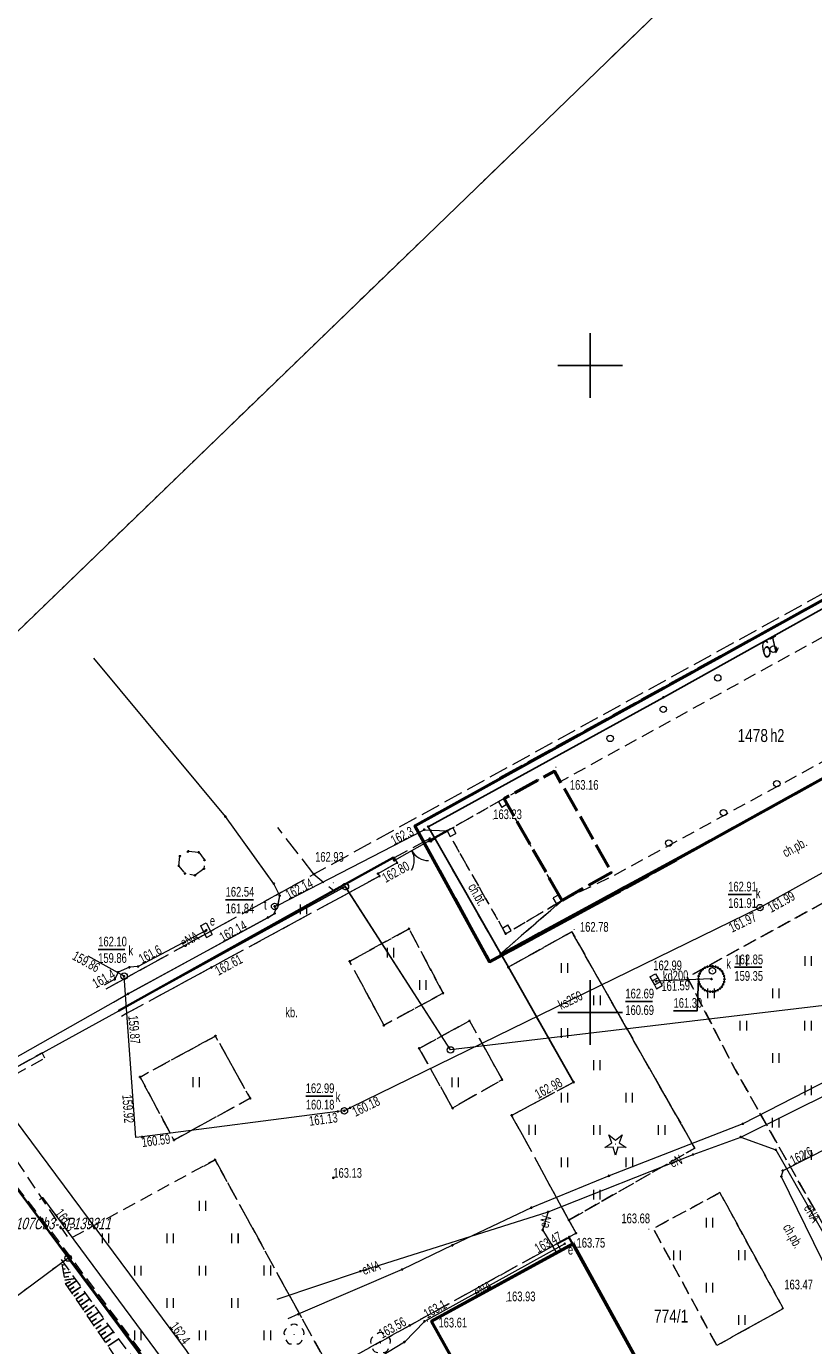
# Model space of a CAD drawing. Header units: metres. Extents: x 0 to 8443948, y 0 to 5887002.
# Tile 185 of 256: x 8442456 to 8442517, y 5886074 to 5886176. Entities that reach past the tile are written whole.
import ezdxf
from ezdxf.enums import TextEntityAlignment as Align

# ---------------------------------------------------------------- set-up
doc = ezdxf.new("R2010")
doc.units = ezdxf.units.M
doc.header["$MEASUREMENT"] = 0
for name, pattern in [('0.5_0.5', [1, 0.5, -0.5]), ('1.0_0.5', [1.5, 1, -0.5]), ('1.5_0.5', [2, 1.5, -0.5]), ('2.0_0.5', [2.5, 2, -0.5]), ('219-500', [0]), ('otda_500', [1, 0.5, -0.5]), ('otob_500', [0])]:
    doc.linetypes.add(name, pattern=pattern)
doc.layers.get('0').update_dxf_attribs({"color": 250, "linetype": 'CONTINUOUS', "lineweight": 5})
doc.layers.add('- ABM', color=200, linetype='CONTINUOUS', lineweight=30)
for name, color, linetype in [('000 Inne (niezydentyfikowane)', 253, 'CONTINUOUS'), ('202-punkt graniczny', 253, 'CONTINUOUS'), ('211-numer działki ewidencyjnej', 253, 'CONTINUOUS'), ('218-kontur użytku gruntowego', 253, 'CONTINUOUS'), ('219-działka ewidencyjna', 253, 'CONTINUOUS'), ('238-Punkt adresowy budynku', 7, 'CONTINUOUS'), ('311-podpora', 7, 'CONTINUOUS'), ('312-budynek ewidencyjny', 253, 'CONTINUOUS'), ('312-oznaczenie budynku ewidencyjnego', 7, 'CONTINUOUS'), ('312-oznaczenie budynku ewidencyjnego-Atr117', 253, 'CONTINUOUS'), ('blok - nawis', 7, 'CONTINUOUS'), ('brama', 253, 'CONTINUOUS'), ('chodnik', 253, 'CONTINUOUS'), ('chodnik-Atr17', 253, 'CONTINUOUS'), ('drzewo iglaste', 253, 'CONTINUOUS'), ('drzewo liściaste', 253, 'CONTINUOUS'), ('komora podziemna', 253, 'CONTINUOUS'), ('kratka ściekowa', 253, 'CONTINUOUS'), ('krawężnik', 253, 'CONTINUOUS'), ('obszar utwardzony', 253, 'CONTINUOUS'), ('obszar utwardzony-Atr17', 253, 'CONTINUOUS'), ('ogrodzenie trwałe', 253, 'CONTINUOUS'), ('pikieta sztuczna', 253, 'CONTINUOUS'), ('pikieta sztuczna-Atr2', 253, 'CONTINUOUS'), ('przewód elektroenergetyczny podziemny', 253, 'CONTINUOUS'), ('przewód elektroenergetyczny podziemny-Atr1', 253, 'CONTINUOUS'), ('przewód kanalizacyjny', 253, 'CONTINUOUS'), ('przewód kanalizacyjny-Atr1', 253, 'CONTINUOUS'), ('przewód telekomunikacyjny podziemny', 253, 'CONTINUOUS'), ('Punkt budynku', 253, 'CONTINUOUS'), ('Punkt roboczy BDOT GESUT K1', 7, 'CONTINUOUS'), ('rzędna', 253, 'CONTINUOUS'), ('rzędna-Atr2', 253, 'CONTINUOUS'), ('rzędna-Atr3', 253, 'CONTINUOUS'), ('skarpa nieumocniona', 253, 'CONTINUOUS'), ('szafa elektroenergetyczna lub kontener', 253, 'CONTINUOUS'), ('szafa elektroenergetyczna lub kontener-Atr17', 253, 'CONTINUOUS'), ('Szczegółowa osnowa geodezyjna pozioma-Atr103', 253, 'CONTINUOUS'), ('trawnik', 253, 'CONTINUOUS'), ('wiata', 253, 'CONTINUOUS'), ('Wstawianie ramki sekcyjnej z opisem', 253, 'CONTINUOUS'), ('właz do komory lub kanału - okrągły', 253, 'CONTINUOUS'), ('właz do komory lub kanału - okrągły-Atr17', 253, 'CONTINUOUS')]:
    doc.layers.add(name, color=color, linetype=linetype)
doc.styles.get("Standard").update_dxf_attribs({"font": 'Working1250', "width": 0.75})
doc.linetypes.add('902-500', pattern='A,3.75,0,[1,ksztalty.shx,S=0.5,R=0,X=0,Y=0],3.75', length=7.5)

# ---------------------------------------------------------------- blocks, each defined once
blk = doc.blocks.new('PUNKTBUD')
at = {"color": 0}
blk.add_circle((0, 0), 0.045, dxfattribs=at)
blk = doc.blocks.new('202')
at = {"color": 0, "linetype": 'Continuous', "lineweight": 0}
blk.add_circle((0, 0), 0.25, dxfattribs=at)
blk = doc.blocks.new('TU04')
at = {"color": 0, "linetype": 'Continuous', "lineweight": 13}
for p, q in [((0, 0), (0, 0.75)), ((0.5, 0), (0.5, 0.75))]:
    blk.add_line(p, q, dxfattribs=at)
blk = doc.blocks.new('PW01')
at = {"linetype": 'Continuous', "lineweight": 13}
h = blk.add_hatch(color=0, dxfattribs=at)
edge = h.paths.add_edge_path()
edge.add_arc((0, 0), 0.045, 0, 360)
blk = doc.blocks.new('RAMKA500K')
at = {"color": 0}
for p, q in [((100, 147.5), (100, 152.5)), ((97.5, 150), (102.5, 150)), ((100, 97.5), (100, 102.5)), ((97.5, 100), (102.5, 100))]:
    blk.add_line(p, q, dxfattribs=at)
blk = doc.blocks.new('311')
at = {"color": 0, "linetype": 'Continuous', "lineweight": 0}
blk.add_circle((0, 0), 0.25, dxfattribs=at)
blk = doc.blocks.new('OP011')
at = {"linetype": 'Continuous', "lineweight": 13}
h = blk.add_hatch(color=0, dxfattribs=at)
edge = h.paths.add_edge_path()
edge.add_arc((0, 0), 0.05, 0, 360)
at = {"color": 0, "linetype": 'Continuous', "lineweight": 13}
for p, q in [((-0.828, -0.268), (-0.283, 0.093)), ((-0.283, 0.093), (-0.512, 0.706)), ((-0.512, 0.706), (0, 0.299)), ((0, 0.299), (0.512, 0.706)), ((0.512, 0.706), (0.283, 0.093)), ((0.283, 0.093), (0.828, -0.268)), ((-0.175, -0.24), (-0.828, -0.268)), ((0, -0.87), (-0.175, -0.24)), ((0.175, -0.24), (0, -0.87)), ((0.828, -0.268), (0.175, -0.24))]:
    blk.add_line(p, q, dxfattribs=at)
blk = doc.blocks.new('OP021')
at = {"linetype": 'Continuous', "lineweight": 13}
h = blk.add_hatch(color=0, dxfattribs=at)
edge = h.paths.add_edge_path()
edge.add_arc((0, 0), 0.05, 0, 360)
at = {"color": 0, "linetype": 'Continuous', "lineweight": 13}
for centre, start, end in [((-0.38, 0.124), 121.308, 202.548), ((0, 0.4), 49.272, 130.728), ((0.38, 0.124), 337.452, 58.692), ((-0.235, -0.324), 193.221, 274.871), ((0.235, -0.324), 265.129, 346.779)]:
    blk.add_arc(centre, 0.4, start, end, dxfattribs=at)
blk = doc.blocks.new('US05')
at = {"color": 0, "linetype": 'Continuous', "lineweight": 13}
for p, q in [((-0.525, -0.25), (-0.525, 0.25)), ((-0.525, 0.25), (-0.175, 0.25)), ((-0.175, -0.25), (-0.175, 0.25)), ((-0.175, 0.25), (0.175, 0.25)), ((0.175, -0.25), (0.175, 0.25)), ((0.175, 0.25), (0.525, 0.25)), ((0.525, -0.25), (0.525, 0.25)), ((-0.525, -0.25), (-0.175, -0.25)), ((-0.175, -0.25), (0.175, -0.25)), ((0.175, -0.25), (0.525, -0.25))]:
    blk.add_line(p, q, dxfattribs=at)
blk = doc.blocks.new('US22')
at = {"color": 0, "linetype": 'Continuous', "lineweight": 13}
blk.add_circle((0, 0), 0.25, dxfattribs=at)
blk = doc.blocks.new('US18')
at = {"color": 0, "linetype": 'Continuous', "lineweight": 13}
for p, q in [((-0.5, -0.25), (-0.5, 0.25)), ((-0.5, 0.25), (0.5, 0.25)), ((0.5, -0.25), (0.5, 0.25)), ((-0.5, -0.25), (0.5, -0.25))]:
    blk.add_line(p, q, dxfattribs=at)
blk = doc.blocks.new('IB10')
at = {"color": 0, "linetype": 'Continuous', "lineweight": 13}
for p, q in [((0, 0), (0, 0.5)), ((0, 0.5), (0.5, 0.5)), ((0, 0), (0.5, 0)), ((0.5, 0), (0.5, 0.5))]:
    blk.add_line(p, q, dxfattribs=at)
blk = doc.blocks.new('OK02')
at = {"color": 0, "linetype": 'Continuous', "lineweight": 0}
for centre, start, end in [((-1.5, 0), 0, 60), ((1.5, 0), 120, 180)]:
    blk.add_arc(centre, 1.5, start, end, dxfattribs=at)
blk = doc.blocks.new('PIKIETAW1891')
at = {"color": 0}
blk.add_circle((0, 0), 0.045, dxfattribs=at)
blk = doc.blocks.new('GBNMKOIU')
at = {"layer": '219-działka ewidencyjna', "color": 7, "linetype": '219-500', "lineweight": 18, "flags": 128}
for points in [[(-37.81, -436.18), (-51.86, -466.05)], [(-51.86, -466.05), (-66.86, -466.25)]]:
    blk.add_lwpolyline(points, dxfattribs=at)
at = {"layer": '219-działka ewidencyjna', "color": 7, "linetype": '219-500', "lineweight": 18}
blk.add_lwpolyline([(-66.86, -466.25), (-67.98, -486.2)], dxfattribs=at)
at = {"layer": '312-budynek ewidencyjny', "color": 7, "linetype": 'Continuous', "lineweight": 50, "flags": 128}
for points in [[(-68.01, -459.2), (-65.04, -402.23)], [(-53.99, -422.33), (-55.36, -448.85)], [(-55.36, -448.85), (-56.04, -459.88)], [(-56.04, -459.88), (-68.01, -459.2)], [(-34.86, -478.38), (-34.13, -465.96)], [(-34.13, -465.96), (-16.21, -466.94)], [(-16.77, -479.28), (-34.86, -478.38)]]:
    blk.add_lwpolyline(points, dxfattribs=at)
at = {"layer": 'blok - nawis', "color": 7, "linetype": '2.0_0.5', "lineweight": 50, "flags": 128}
for points in [[(-68.01, -459.2), (-65.04, -402.23), (-52.84, -402.86), (-53.03, -407.65), (-54.47, -407.57), (-54.39, -404.73), (-54.79, -404.72), (-63.3, -404.18), (-63.7, -404.16), (-64.25, -414.08), (-58.49, -414.33), (-58.54, -415.48), (-56.74, -415.5), (-56.7, -414.4), (-55.4, -414.45), (-55, -414.48), (-54.99, -414.18), (-53.64, -414.26), (-53.99, -422.33), (-55.36, -448.85), (-56.04, -459.88)], [(-57.1, -452.62), (-66.14, -452.25), (-65.88, -447.83), (-56.9, -448.24)]]:
    blk.add_lwpolyline(points, close=True, dxfattribs=at)
at = {"layer": 'brama', "color": 7, "linetype": 'otob_500', "lineweight": 18, "flags": 128}
blk.add_lwpolyline([(-66.43, -458.9), (-66.57, -461.96)], dxfattribs=at)
at = {"layer": 'chodnik', "color": 7, "linetype": '1.0_0.5', "lineweight": 18, "flags": 128}
for points in [[(-67.4, -458.37), (-66.26, -437.67), (-65.09, -414.04), (-64.25, -414.08), (-63.1, -414.12), (-63.14, -414.86), (-63.37, -418.85), (-64.95, -447.88), (-65.88, -447.83), (-66.14, -452.25), (-66.35, -457.31), (-57.22, -457.68), (-57.1, -452.62), (-56.11, -458.82), (-66.32, -458.41)], [(-57.1, -452.62), (-56.61, -448.18), (-54.63, -414.2), (-53.41, -414.27), (-56.11, -458.82)], [(-46.26, -435.63), (-46.94, -447.57), (-38.94, -448.2), (-20.47, -448.99), (-19.87, -437.1), (-28.55, -436.72)], [(-31.49, -454.24), (-31.86, -460.07), (-21.6, -460.7), (-21.3, -454.83)]]:
    blk.add_lwpolyline(points, close=True, dxfattribs=at)
at = {"layer": 'chodnik', "color": 7, "linetype": '1.0_0.5', "lineweight": 18}
for points in [[(-12.5, -455.33), (-15.38, -455.17), (-15.75, -460.98), (-16.21, -466.94), (-34.13, -465.96), (-34.75, -465.93), (-34.72, -465.32), (-35.86, -465.25), (-35.43, -454.06), (-54.65, -453.27), (-54.91, -458.87), (-56.11, -458.82), (-53.41, -414.27), (-30.26, -415.66)], [(-69.95, -486.1), (-68.96, -467.8), (-67.07, -467.16), (-68.01, -486.2)]]:
    blk.add_lwpolyline(points, dxfattribs=at)
at = {"layer": 'komora podziemna', "color": 34, "linetype": 'Continuous', "lineweight": 18, "flags": 128}
blk.add_lwpolyline([(-45.31, -445.2), (-45.15, -445.33), (-45.01, -445.5), (-44.91, -445.68), (-44.86, -445.87), (-44.84, -446.09), (-44.87, -446.29), (-44.95, -446.49), (-45.06, -446.66), (-45.2, -446.82), (-45.37, -446.94), (-45.57, -447.01), (-45.77, -447.05), (-45.98, -447.04), (-46.18, -446.99), (-46.37, -446.9), (-46.54, -446.77), (-46.67, -446.61), (-46.77, -446.43), (-46.83, -446.23), (-46.85, -446.01), (-46.81, -445.81), (-46.74, -445.61), (-46.63, -445.44), (-46.48, -445.28), (-46.32, -445.17), (-46.12, -445.09), (-45.91, -445.05), (-45.71, -445.06), (-45.5, -445.11)], close=True, dxfattribs=at)
at = {"layer": 'krawężnik', "color": 7, "linetype": 'Continuous', "lineweight": 25, "flags": 128}
for points in [[(-64.25, -414.08), (-65.09, -414.04), (-66.26, -437.67), (-67.4, -458.37), (-66.32, -458.41), (-56.11, -458.82), (-53.41, -414.27)], [(-44.71, -459.3), (-54.91, -458.87), (-56.11, -458.82)]]:
    blk.add_lwpolyline(points, dxfattribs=at)
at = {"layer": 'obszar utwardzony', "color": 7, "linetype": '1.5_0.5', "lineweight": 18}
for points in [[(-69.63, -394.32), (-65.02, -394.9), (-68.96, -467.8), (-73.49, -468.25)], [(-66.32, -458.41), (-66.33, -458.78), (-66.56, -458.75), (-66.75, -461.87), (-66.57, -461.88), (-66.3, -461.88), (-66.38, -463.58), (-66.15, -463.58), (-67.04, -478.34), (-67.52, -486.23)], [(-54.34, -486.96), (-54.28, -485.97), (-35.83, -487.01), (-35.47, -479.98), (-34.75, -465.93), (-34.72, -465.32), (-35.86, -465.25), (-45.07, -464.72), (-44.71, -459.3), (-54.91, -458.87), (-56.11, -458.82), (-66.32, -458.41)], [(-68.96, -467.8), (-73.49, -468.25)], [(-69.95, -486.1), (-68.96, -467.8)]]:
    blk.add_lwpolyline(points, dxfattribs=at)
at = {"layer": 'obszar utwardzony', "color": 7, "linetype": '1.5_0.5', "lineweight": 18, "flags": 128}
for points in [[(-61.49, -463.81), (-61.79, -469.03), (-56.2, -469.4), (-55.88, -464.2)], [(-53.24, -468.03), (-52.99, -463.61), (-47.79, -463.88), (-47.96, -468.29)], [(-75.6, -475.09), (-75.11, -474.45), (-74.37, -474.38), (-73.82, -474.78), (-73.75, -475.64), (-74.28, -476.21), (-75.04, -476.31), (-75.63, -475.84)], [(-62.38, -480.87), (-62.78, -487.49), (-57.26, -487.85), (-56.88, -481.15)]]:
    blk.add_lwpolyline(points, close=True, dxfattribs=at)
at = {"layer": 'ogrodzenie trwałe', "color": 7, "linetype": '902-500', "lineweight": 35, "flags": 128}
blk.add_lwpolyline([(-66.43, -458.9), (-66.35, -457.31)], dxfattribs=at)
at = {"layer": 'ogrodzenie trwałe', "color": 7, "linetype": '902-500', "lineweight": 35}
blk.add_lwpolyline([(-68.01, -486.2), (-67.07, -467.16), (-66.81, -461.96), (-66.57, -461.96)], dxfattribs=at)
at = {"layer": 'przewód elektroenergetyczny podziemny', "color": 1, "linetype": 'Continuous', "lineweight": 18, "flags": 128}
for points in [[(-30.09, -412.85), (-27.62, -412.91), (-28.24, -420.23), (-28.91, -432.95), (-30.36, -449.23), (-30.03, -449.56), (-20.2, -450.59), (-14.78, -450.8)], [(-34.28, -450.6), (-32.69, -434.52), (-32.42, -430.86), (-31.52, -422.89), (-31.45, -422.26), (-31.15, -421.92), (-26.73, -418.5), (-26.67, -415.33), (-29.71, -413.02), (-30.09, -412.98)], [(-34.28, -450.6), (-32.01, -448.83), (-20.07, -449.31), (-13.26, -449.47)], [(-37.25, -466.29), (-35.08, -454.44), (-34.28, -450.6)], [(-37.25, -466.29), (-36.29, -467.38), (-34.23, -467.4)]]:
    blk.add_lwpolyline(points, dxfattribs=at)
at = {"layer": 'przewód elektroenergetyczny podziemny', "color": 1, "linetype": 'Continuous', "lineweight": 18}
for points in [[(-27.53, -413.04), (-27.09, -413.05), (-27.06, -418.15), (-27.42, -418.54), (-32.11, -422.1), (-32.59, -422.62), (-32.79, -423.11), (-32.87, -423.8), (-35.06, -449.92), (-37.12, -460.82), (-38.21, -467.21), (-38.98, -473.92), (-39.45, -478.2), (-40.76, -486.83), (-40.89, -487.7)], [(-42.62, -487.6), (-41.04, -481), (-37.25, -466.29)], [(-34.48, -466.49), (-35.13, -478.86), (-34.59, -481.01), (-34.66, -487.41), (-34.69, -488.04)], [(-69.7, -477.14), (-69.68, -477.23), (-70.1, -483.09), (-70.41, -483.7), (-70.55, -484.63), (-70.22, -485.15), (-70.27, -486.08)]]:
    blk.add_lwpolyline(points, dxfattribs=at)
at = {"layer": 'przewód kanalizacyjny', "color": 34, "linetype": 'Continuous', "lineweight": 18, "flags": 128}
for points in [[(-47.26, -414.61), (-47.43, -417.9), (-48.53, -439.95), (-52.17, -474.99), (-52.21, -475.49), (-52.43, -475.95), (-58.77, -489.81), (-58.98, -490.25)], [(-45.84, -446.05), (-47.95, -449.77)]]:
    blk.add_lwpolyline(points, dxfattribs=at)
at = {"layer": 'przewód kanalizacyjny', "color": 34, "linetype": 'Continuous', "lineweight": 18}
blk.add_lwpolyline([(-58.98, -490.25), (-70.04, -484.41), (-72.82, -485.94)], dxfattribs=at)
at = {"layer": 'przewód telekomunikacyjny podziemny', "color": 30, "linetype": 'Continuous', "lineweight": 18, "flags": 128}
blk.add_lwpolyline([(-68.46, -471.69), (-68.4, -471.42), (-67.37, -458.76), (-66.35, -457.31)], dxfattribs=at)
at = {"layer": 'przewód telekomunikacyjny podziemny', "color": 30, "linetype": 'Continuous', "lineweight": 18}
blk.add_lwpolyline([(-68.77, -486.16), (-68.72, -484.88), (-68, -472.58), (-68, -471.98), (-68.24, -471.71), (-68.46, -471.69), (-68.4, -471.42), (-68.95, -470.92), (-69.98, -470.82), (-73.63, -471.06)], dxfattribs=at)
at = {"layer": 'rzędna-Atr2', "color": 7, "flags": 128}
for points in [[(-50.69, -441.49), (-49.74, -439.96)], [(-45.66, -444.06), (-44.54, -442.27)], [(-46.35, -446.91), (-44.33, -448.28), (-45.31, -449.84)], [(-47.88, -452.6), (-46.78, -450.83)], [(-70.9, -474.63), (-69.76, -472.81)], [(-54.75, -477.41), (-53.65, -475.65)], [(-72.85, -485.01), (-71.76, -483.26)]]:
    blk.add_lwpolyline(points, dxfattribs=at)
at = {"layer": 'trawnik', "color": 7, "linetype": '1.0_0.5', "lineweight": 18, "flags": 128}
for points in [[(-19.87, -437.1), (-20.47, -448.99), (-38.94, -448.2), (-46.94, -447.57), (-46.26, -435.63), (-28.55, -436.72)], [(-35.86, -465.25), (-45.07, -464.72), (-44.71, -459.3), (-54.91, -458.87), (-54.65, -453.27), (-35.43, -454.06)], [(-21.6, -460.7), (-31.86, -460.07), (-31.49, -454.24), (-21.3, -454.83)], [(-55.88, -464.2), (-56.2, -469.4), (-61.79, -469.03), (-61.49, -463.81)], [(-52.99, -463.61), (-47.79, -463.88), (-47.96, -468.29), (-53.24, -468.03)], [(-56.88, -481.15), (-57.26, -487.85), (-62.78, -487.49), (-62.38, -480.87)]]:
    blk.add_lwpolyline(points, close=True, dxfattribs=at)
at = {"layer": 'trawnik', "color": 7, "linetype": '1.0_0.5', "lineweight": 18}
for points in [[(-67.07, -467.16), (-66.81, -461.96), (-66.57, -461.96), (-66.57, -461.88), (-66.3, -461.88), (-66.38, -463.58), (-66.15, -463.58), (-67.04, -478.34), (-67.52, -486.23)], [(-68.01, -486.2), (-67.07, -467.16)]]:
    blk.add_lwpolyline(points, dxfattribs=at)
at = {"layer": 'wiata', "color": 7, "linetype": 'otda_500', "lineweight": 18, "flags": 128}
blk.add_lwpolyline([(-66.35, -457.31), (-57.22, -457.68), (-57.1, -452.62), (-66.14, -452.25)], close=True, dxfattribs=at)
at = {"layer": '202-punkt graniczny', "color": 7, "linetype": 'Continuous', "lineweight": 18, "rotation": 58.02224658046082}
for p in [(-51.86, -466.05), (-66.86, -466.25)]:
    blk.add_blockref('202', p, dxfattribs=at)
at = {"layer": '311-podpora', "color": 7, "linetype": 'Continuous', "lineweight": 18, "rotation": 58.02224658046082}
for p in [(-64.93, -428.5), (-65.31, -433.32), (-55.97, -433.78), (-65.48, -438.17), (-56.25, -438.46), (-65.75, -442.84), (-56.49, -443.28)]:
    blk.add_blockref('311', p, dxfattribs=at)
at = {"layer": 'brama', "color": 7, "linetype": 'Continuous', "lineweight": 18, "rotation": 267.3492465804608}
blk.add_blockref('OK02', (-66.5, -460.43), dxfattribs=at)
at = {"layer": 'drzewo iglaste', "color": 94, "linetype": 'Continuous', "lineweight": 18, "rotation": 58.02224658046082}
blk.add_blockref('OP011', (-38.94, -459.09), dxfattribs=at)
at = {"layer": 'drzewo liściaste', "color": 94, "linetype": 'Continuous', "lineweight": 18, "rotation": 58.02224658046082}
for p in [(-35.51, -482.62), (-39.6, -487.94)]:
    blk.add_blockref('OP021', p, dxfattribs=at)
at = {"layer": 'kratka ściekowa', "color": 34, "linetype": 'Continuous', "lineweight": 18, "rotation": 357.4572465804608}
blk.add_blockref('US05', (-47.95, -449.77), dxfattribs=at)
at = {"layer": 'pikieta sztuczna', "color": 7, "linetype": 'Continuous', "lineweight": 13, "rotation": 58.02224658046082}
for p in [(-66.08, -447.57), (-47.06, -447.73), (-54.7, -453.02), (-65.24, -453.8), (-44.71, -459.3), (-32, -460.39), (-66.3, -461.88), (-34.72, -465.32), (-34.19, -465.81), (-67.6, -466.88), (-33.08, -472.64), (-67.04, -478.34), (-48.27, -478.95), (-35.02, -478.66), (-35.47, -479.98)]:
    blk.add_blockref('PW01', p, dxfattribs=at)
at = {"layer": 'Punkt budynku', "color": 5, "linetype": 'Continuous', "lineweight": 18, "rotation": 58.02224658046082}
for p in [(-65.88, -447.83), (-56.9, -448.24), (-55.36, -448.85), (-66.14, -452.25), (-57.1, -452.62), (-68.01, -459.2), (-56.04, -459.88), (-34.13, -465.96), (-34.86, -478.38)]:
    blk.add_blockref('PUNKTBUD', p, dxfattribs=at)
at = {"layer": 'Punkt roboczy BDOT GESUT K1', "color": 6, "linetype": 'Continuous', "lineweight": 18, "rotation": 58.02224658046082}
for p in [(-66.26, -437.67), (-48.53, -439.95), (-46.63, -445.44), (-46.48, -445.28), (-46.32, -445.17), (-46.12, -445.09), (-45.91, -445.05), (-45.71, -445.06), (-45.5, -445.11), (-45.31, -445.2), (-45.15, -445.33), (-45.01, -445.5), (-46.85, -446.01), (-46.83, -446.23), (-46.81, -445.81), (-46.77, -446.43), (-46.74, -445.61), (-45.84, -446.05), (-44.95, -446.49), (-44.91, -445.68), (-44.87, -446.29), (-44.86, -445.87), (-44.84, -446.09), (-46.67, -446.61), (-46.54, -446.77), (-46.37, -446.9), (-46.18, -446.99), (-45.98, -447.04), (-45.77, -447.05), (-45.57, -447.01), (-45.37, -446.94), (-45.2, -446.82), (-45.06, -446.66), (-65.88, -447.83), (-64.95, -447.88), (-32.01, -448.83), (-30.36, -449.23), (-30.03, -449.56), (-47.95, -449.77), (-35.06, -449.92), (-34.28, -450.6), (-66.14, -452.25), (-66.14, -452.25), (-57.1, -452.62), (-57.1, -452.62), (-35.08, -454.44), (-66.35, -457.31), (-66.35, -457.31), (-66.35, -457.31), (-57.22, -457.68), (-57.22, -457.68), (-67.4, -458.37), (-67.37, -458.76), (-66.56, -458.75), (-66.33, -458.78), (-66.32, -458.41), (-66.43, -458.9), (-56.11, -458.82), (-56.11, -458.82), (-54.91, -458.87), (-44.71, -459.3), (-37.12, -460.82), (-66.81, -461.96), (-66.75, -461.87), (-66.57, -461.88), (-66.57, -461.96), (-66.3, -461.88), (-66.38, -463.58), (-66.15, -463.58), (-61.49, -463.81), (-52.99, -463.61), (-47.79, -463.88), (-55.88, -464.2), (-45.07, -464.72), (-35.86, -465.25), (-34.72, -465.32), (-37.25, -466.29), (-34.75, -465.93), (-34.48, -466.49), (-68.96, -467.8), (-67.07, -467.16), (-38.21, -467.21), (-36.29, -467.38), (-34.23, -467.4), (-53.24, -468.03), (-47.96, -468.29), (-61.79, -469.03), (-56.2, -469.4), (-69.98, -470.82), (-68.95, -470.92), (-76.36, -471.24), (-68.46, -471.69), (-68.46, -471.69), (-68.4, -471.42), (-68.4, -471.42), (-68.24, -471.71), (-68, -471.98), (-68, -472.58), (-38.98, -473.92), (-75.6, -475.09), (-75.11, -474.45), (-74.37, -474.38), (-73.82, -474.78), (-52.17, -474.99), (-75.63, -475.84), (-73.75, -475.64), (-52.43, -475.95), (-52.21, -475.49), (-75.04, -476.31), (-74.28, -476.21), (-69.7, -477.14), (-69.68, -477.23), (-67.04, -478.34), (-48.27, -478.95), (-39.45, -478.2), (-35.13, -478.86), (-35.47, -479.98), (-62.38, -480.87), (-56.88, -481.15), (-41.04, -481), (-34.59, -481.01), (-70.1, -483.09), (-70.41, -483.7), (-70.55, -484.63), (-70.22, -485.15), (-70.04, -484.41), (-68.72, -484.88), (-54.28, -485.97), (-40.76, -486.83), (-62.78, -487.49), (-57.26, -487.85), (-58.77, -489.81)]:
    blk.add_blockref('PIKIETAW1891', p, dxfattribs=at)
at = {"layer": 'rzędna', "color": 34, "linetype": 'Continuous', "lineweight": 18}
for p, rotation in [((-48.53, -439.95), 84.75724658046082), ((-48.5, -439.45), 58.02224658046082), ((-48.57, -440.45), 58.02224658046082), ((-46.33, -445.66), 58.02224658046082), ((-46.35, -446.91), 58.02224658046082), ((-47.81, -449.53), 58.02224658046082), ((-47.95, -449.77), 58.02224658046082), ((-52.17, -474.99), 58.02224658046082), ((-52.43, -475.95), 58.02224658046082), ((-52.21, -475.49), 58.02224658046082), ((-70.47, -484.65), 58.02224658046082), ((-70.04, -484.41), 29.46724658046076), ((-69.61, -484.64), 58.02224658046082), ((-58.77, -489.81), 58.02224658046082)]:
    blk.add_blockref('PW01', p, dxfattribs=dict(at, rotation=rotation))
at = {"layer": 'rzędna', "color": 1, "linetype": 'Continuous', "lineweight": 18, "rotation": 58.02224658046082}
for p in [(-30.36, -449.23), (-35.13, -478.86), (-70.1, -483.09), (-70.22, -485.15)]:
    blk.add_blockref('PW01', p, dxfattribs=at)
at = {"layer": 'rzędna', "color": 30, "linetype": 'Continuous', "lineweight": 18}
for p, rotation in [((-67.37, -458.76), 58.02224658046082), ((-68.46, -471.69), 76.90824658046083), ((-68.4, -471.42), 58.02224658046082), ((-68.24, -471.71), 58.02224658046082)]:
    blk.add_blockref('PW01', p, dxfattribs=dict(at, rotation=rotation))
at = {"layer": 'szafa elektroenergetyczna lub kontener', "color": 1, "linetype": 'Continuous', "lineweight": 18}
for p, rotation in [((-34.48, -466.49), 86.56224658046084), ((-69.7, -477.14), 355.3722465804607)]:
    blk.add_blockref('US18', p, dxfattribs=dict(at, rotation=rotation))
at = {"layer": 'trawnik', "color": 7, "linetype": 'Continuous', "lineweight": 18, "rotation": 58.02224658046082}
for p in [(-42.88, -439.38), (-38.64, -442.03), (-42.08, -442.82), (-45.53, -443.62), (-34.4, -444.67), (-41.29, -446.27), (-37.84, -445.47), (-44.73, -447.06), (-33.6, -448.12), (-30.16, -447.32), (-48.92, -454.83), (-52.37, -455.63), (-37.79, -455.89), (-26.3, -455.76), (-44.68, -457.48), (-41.23, -456.69), (-29.75, -456.56), (-48.12, -458.28), (-22.06, -458.41), (-36.99, -459.33), (-25.5, -459.21), (-40.44, -460.13), (-28.95, -460.01), (-43.88, -460.93), (-39.64, -463.57), (-36.2, -462.78), (-43.09, -464.37), (-57.05, -465.6), (-60.49, -466.4), (-49.36, -467.46), (-66.89, -470.33), (-66.89, -470.33), (-59.95, -484.42), (-44.7, -487.47), (-51.59, -489.07), (-48.14, -488.27), (-40.45, -490.12), (-43.9, -490.92)]:
    blk.add_blockref('TU04', p, dxfattribs=at)
at = {"layer": 'wiata', "color": 7, "linetype": 'Continuous', "lineweight": 18}
for p, rotation in [((-66.14, -452.25), 267.6262465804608), ((-57.1, -452.62), 177.6492465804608), ((-66.35, -457.31), 357.6742465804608), ((-57.22, -457.68), 88.69424658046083)]:
    blk.add_blockref('IB10', p, dxfattribs=dict(at, rotation=rotation))
at = {"layer": 'właz do komory lub kanału - okrągły', "color": 7, "linetype": 'Continuous', "lineweight": 18}
for p, rotation in [((-48.53, -439.95), 84.75724658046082), ((-46.33, -445.66), 58.02224658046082), ((-68.46, -471.69), 76.90824658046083), ((-52.21, -475.49), 66.10824658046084), ((-70.04, -484.41), 29.46724658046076)]:
    blk.add_blockref('US22', p, dxfattribs=dict(at, rotation=rotation))
at = {"layer": '211-numer działki ewidencyjnej', "color": 7, "linetype": 'Continuous', "lineweight": 18, "width": 0.79}
blk.add_text('774/1', height=1, rotation=58.0222, dxfattribs=at).set_placement((-25.67, -463.87))
at = {"layer": '238-Punkt adresowy budynku', "color": 7, "linetype": 'Continuous', "lineweight": 25, "oblique": 15, "width": 0.79}
blk.add_text('19', height=1.25, rotation=265.9662, dxfattribs=at).set_placement((-65.81, -428.39), align=Align.CENTER)
at = {"layer": '312-oznaczenie budynku ewidencyjnego', "color": 7, "linetype": 'Continuous', "lineweight": 18, "width": 0.79}
blk.add_text('1478', height=1, rotation=58.0222, dxfattribs=at).set_placement((-59.06, -432.65), align=Align.RIGHT)
at = {"layer": '312-oznaczenie budynku ewidencyjnego-Atr117', "color": 7, "width": 0.72}
blk.add_text('h2', height=1, rotation=58.0222, dxfattribs=at).set_placement((-58.96, -432.49))
at = {"layer": 'chodnik-Atr17', "color": 7, "width": 0.72}
for s, rotation, p in [('ch.pb.', 357.5672, (-26.66, -451.56)), ('ch.bt.', 357.7412, (-61.85, -458.25))]:
    blk.add_text(s, height=0.75, rotation=rotation, dxfattribs=at).set_placement(p)
at = {"layer": 'obszar utwardzony-Atr17', "color": 7, "width": 0.72}
blk.add_text('kb.', height=0.75, rotation=58.0222, dxfattribs=at).set_placement((-60.76, -475.53))
at = {"layer": 'pikieta sztuczna-Atr2', "color": 7, "width": 0.72}
for s, rotation, p in [('163.16', 58.0222, (-64.03, -447.58)), ('162.99', 58.0222, (-48.79, -449.5)), ('162.78', 58.0222, (-54.31, -452.73)), ('163.23', 58.0222, (-65.24, -453.8)), ('163.47', 58.0222, (-22.51, -453.98)), ('163.68', 58.0222, (-33.51, -461.94)), ('162.98', 86.1442, (-45.05, -462.32)), ('162.80', 87.1412, (-65.45, -463.47)), ('163.75', 58.0222, (-33.75, -465.88)), ('162.93', 58.0222, (-69.73, -467.21)), ('163.93', 58.0222, (-33.08, -472.64)), ('162.61', 86.5272, (-66.2, -478.22)), ('163.61', 58.0222, (-34.16, -478.19)), ('163.13', 58.0222, (-48.27, -478.95)), ('163.56', 87.1002, (-35.72, -482.34))]:
    blk.add_text(s, height=0.75, rotation=rotation, dxfattribs=at).set_placement(p)
blk.add_text('163.47', height=0.75, rotation=87.0652, dxfattribs=at).set_placement((-34.83, -466.44), align=Align.RIGHT)
at = {"layer": 'przewód elektroenergetyczny podziemny-Atr1', "color": 1, "width": 0.72}
for s, rotation, p in [('eNA', 358.3902, (-27.07, -449.02)), ('eN', 80.3362, (-35.43, -456.29)), ('eN', 131.5882, (-36.43, -467.22)), ('eNA', 86.9872, (-34.9, -474.41)), ('eNA', 85.8942, (-69.83, -479.32)), ('eNA', 76.2392, (-41, -480.84))]:
    blk.add_text(s, height=0.75, rotation=rotation, dxfattribs=at).set_placement(p, align=Align.MIDDLE_LEFT)
at = {"layer": 'przewód kanalizacyjny-Atr1', "color": 34, "width": 0.72}
blk.add_text('kd200', height=0.75, rotation=60.4342, dxfattribs=at).set_placement((-47.68, -449.3))
blk.add_text('ks250', height=0.75, rotation=84.0702, dxfattribs=at).set_placement((-50.32, -457.12), align=Align.MIDDLE_LEFT)
at = {"layer": 'rzędna-Atr2', "color": 34, "width": 0.72}
for s, rotation, p in [('161.99', 87.1522, (-48.47, -439.41)), ('161.59', 60.4342, (-47.73, -449.45)), ('160.18', 84.0702, (-52.1, -474.95)), ('160.59', 65.1472, (-58.77, -489.89))]:
    blk.add_text(s, height=0.75, rotation=rotation, dxfattribs=at).set_placement(p, align=Align.TOP_LEFT)
for s, p in [('162.91', (-50.7, -441.49)), ('162.85', (-45.67, -444.06)), ('161.30', (-45.31, -449.83)), ('162.69', (-47.89, -452.6)), ('162.99', (-54.76, -477.41)), ('162.10', (-72.86, -485))]:
    blk.add_text(s, height=0.75, rotation=58.0222, dxfattribs=at).set_placement(p, align=Align.BOTTOM_LEFT)
for s, rotation, p in [('161.97', 84.0702, (-48.54, -440.55)), ('161.13', 65.4082, (-52.4, -476.05)), ('159.86', 28.7822, (-71.76, -485.43)), ('159.92', 332.1472, (-60.02, -489.76))]:
    blk.add_text(s, height=0.75, rotation=rotation, dxfattribs=at).set_placement(p, align=Align.TOP_RIGHT)
at = {"layer": 'rzędna-Atr2', "color": 1, "width": 0.72}
for s, rotation, p in [('162.6', 84.9322, (-30.28, -448.33)), ('163.1', 86.9872, (-35.19, -478.59)), ('161.6', 85.8942, (-70.11, -482.73)), ('161.4', 87.2152, (-70.38, -486.77))]:
    blk.add_text(s, height=0.75, rotation=rotation, dxfattribs=at).set_placement(p)
at = {"layer": 'rzędna-Atr2', "color": 30, "width": 0.72}
for s, rotation, p in [('162.3', 85.3332, (-67.58, -461.38)), ('162.14', 85.3332, (-68.33, -470.49)), ('162.14', 86.6482, (-68.23, -476.55))]:
    blk.add_text(s, height=0.75, rotation=rotation, dxfattribs=at).set_placement(p)
blk.add_text('162.54', height=0.75, rotation=58.0222, dxfattribs=at).set_placement((-70.91, -474.62), align=Align.BOTTOM_LEFT)
at = {"layer": 'rzędna-Atr2', "color": 34, "width": 0.72}
blk.add_text('159.87', height=0.75, rotation=332.8462, dxfattribs=at).set_placement((-67.27, -485.76))
at = {"layer": 'rzędna-Atr3', "color": 34, "width": 0.72}
for s, p in [('161.91', (-49.62, -442.16)), ('159.35', (-44.59, -444.74)), ('160.69', (-46.81, -453.28)), ('160.18', (-53.68, -478.08)), ('159.86', (-71.78, -485.68))]:
    blk.add_text(s, height=0.75, rotation=58.0222, dxfattribs=at).set_placement(p, align=Align.BOTTOM_LEFT)
at = {"layer": 'rzędna-Atr3', "color": 30, "width": 0.72}
blk.add_text('161.84', height=0.75, rotation=58.0222, dxfattribs=at).set_placement((-69.82, -475.3), align=Align.BOTTOM_LEFT)
at = {"layer": 'szafa elektroenergetyczna lub kontener-Atr17', "color": 1, "width": 0.72}
for p in [(-33.64, -466.73), (-69.85, -476.72)]:
    blk.add_text('e', height=0.75, rotation=58.0222, dxfattribs=at).set_placement(p)
at = {"layer": 'właz do komory lub kanału - okrągły-Atr17', "color": 7, "width": 0.72}
for s, p in [('k', (-49.31, -439.84)), ('k', (-45.9, -444.66)), ('t', (-68.68, -472.52)), ('k', (-53.15, -475.69)), ('k', (-71.22, -483.27))]:
    blk.add_text(s, height=0.75, rotation=58.0222, dxfattribs=at).set_placement(p)

msp = doc.modelspace()

# ---------------------------------------------------------------- linework, layer by layer
at = {"layer": '000 Inne (niezydentyfikowane)', "color": 253, "linetype": 'Continuous', "lineweight": 25, "flags": 128}
for points in [[(8442459.23, 5886080.48), (8442459.47, 5886080.52)], [(8442459.28, 5886080.17), (8442459.48, 5886080.2)], [(8442459.34, 5886079.86), (8442459.88, 5886079.95)], [(8442459.39, 5886079.56), (8442459.74, 5886079.61)], [(8442459.43, 5886079.31), (8442460.25, 5886079.44)], [(8442459.49, 5886079.04), (8442459.88, 5886079.22)], [(8442459.65, 5886078.81), (8442460.36, 5886079.29)], [(8442459.81, 5886078.57), (8442460.17, 5886078.82)], [(8442459.97, 5886078.33), (8442460.69, 5886078.82)], [(8442460.13, 5886078.09), (8442460.5, 5886078.34)], [(8442460.3, 5886077.85), (8442461.03, 5886078.35)], [(8442460.46, 5886077.61), (8442460.83, 5886077.86)], [(8442460.63, 5886077.36), (8442461.38, 5886077.87)], [(8442460.8, 5886077.11), (8442461.18, 5886077.37)], [(8442460.97, 5886076.86), (8442461.73, 5886077.38)], [(8442461.14, 5886076.61), (8442461.52, 5886076.87)], [(8442461.31, 5886076.35), (8442462.09, 5886076.88)], [(8442461.49, 5886076.1), (8442461.88, 5886076.36)], [(8442461.67, 5886075.84), (8442462.45, 5886076.37)], [(8442461.84, 5886075.57), (8442462.24, 5886075.84)], [(8442462.02, 5886075.31), (8442462.83, 5886075.85)], [(8442462.39, 5886074.77), (8442463.2, 5886075.33)], [(8442462.2, 5886075.04), (8442462.61, 5886075.32)], [(8442462.57, 5886074.5), (8442462.98, 5886074.78)], [(8442462.76, 5886074.23), (8442463.6, 5886074.8)]]:
    msp.add_lwpolyline(points, dxfattribs=at)
at = {"layer": '218-kontur użytku gruntowego', "color": 3, "linetype": '0.5_0.5', "lineweight": 18, "flags": 128}
for points in [[(8442531.47, 5886202.66), (8442437.1, 5886111.38)], [(8442455.22, 5886087.05), (8442459.7, 5886081.03)], [(8442459.7, 5886081.03), (8442454.49, 5886077.15)]]:
    msp.add_lwpolyline(points, dxfattribs=at)
at = {"layer": '219-działka ewidencyjna', "color": 253, "linetype": '219-500', "lineweight": 18, "flags": 128}
for points in [[(8442531.47, 5886202.66), (8442437.1, 5886111.38)], [(8442481.1, 5886109.73), (8442450.74, 5886093.06)], [(8442489.22, 5886097.11), (8442481.1, 5886109.73)], [(8442522, 5886101.01), (8442489.22, 5886097.11)], [(8442455.22, 5886087.05), (8442459.7, 5886081.03)], [(8442459.7, 5886081.03), (8442454.49, 5886077.15)], [(8442497.62, 5886030.12), (8442459.7, 5886081.03)]]:
    msp.add_lwpolyline(points, dxfattribs=at)
at = {"layer": '312-budynek ewidencyjny', "color": 253, "linetype": 'Continuous', "lineweight": 50, "flags": 128}
for points in [[(8442487.76, 5886076.16), (8442498.68, 5886082.12)], [(8442498.68, 5886082.12), (8442507.34, 5886066.4)], [(8442496.58, 5886060.34), (8442487.76, 5886076.16)]]:
    msp.add_lwpolyline(points, dxfattribs=at)
at = {"layer": 'chodnik', "color": 253, "linetype": '1.0_0.5', "lineweight": 18, "flags": 128}
for points in [[(8442543.4, 5886105.47), (8442545.67, 5886106.71), (8442548.07, 5886102.64), (8442550.28, 5886092.15), (8442552.05, 5886089.13), (8442550.41, 5886088.28), (8442551.81, 5886085.55), (8442552.3, 5886085.8), (8442556.02, 5886079.34), (8442567.38, 5886059.93), (8442567.59, 5886060.06), (8442606.87, 5886074.51), (8442642.7, 5886087.91), (8442633.35, 5886079.15), (8442601.02, 5886067.07), (8442580.61, 5886059.79), (8442563.12, 5886053.38), (8442563.6, 5886052.17), (8442563.45, 5886052.1), (8442561.29, 5886056.02), (8442559.88, 5886058.54), (8442557.57, 5886062.56), (8442553.39, 5886060.36), (8442555.64, 5886056.25), (8442548.68, 5886052.79), (8442546.36, 5886056.98), (8442536, 5886051.06), (8442537.92, 5886047.49), (8442527.46, 5886042.32), (8442524.9, 5886046.92), (8442524.32, 5886047.79), (8442521.83, 5886052.35), (8442527.04, 5886055.13), (8442521.71, 5886064.74), (8442517.77, 5886071.93), (8442512.64, 5886069.17), (8442507.34, 5886066.4), (8442498.68, 5886082.12), (8442498.38, 5886082.66), (8442498.92, 5886082.96), (8442498.37, 5886083.96), (8442508.09, 5886089.53), (8442498.58, 5886106.25), (8442493.69, 5886103.5), (8442493.1, 5886104.55), (8442532.32, 5886125.85)], [(8442517.99, 5886108.47), (8442507.5, 5886102.73), (8442511.2, 5886095.61), (8442520.32, 5886079.52), (8442530.72, 5886085.31), (8442526.44, 5886092.87)], [(8442510.02, 5886086.09), (8442504.88, 5886083.31), (8442509.78, 5886074.28), (8442514.92, 5886077.13)]]:
    msp.add_lwpolyline(points, close=True, dxfattribs=at)
at = {"layer": 'ogrodzenie trwałe', "color": 253, "linetype": '902-500', "lineweight": 35, "flags": 128}
msp.add_lwpolyline([(8442493.75, 5886035.59), (8442450.74, 5886093.06)], dxfattribs=at)
at = {"layer": 'przewód elektroenergetyczny podziemny', "color": 1, "linetype": 'Continuous', "lineweight": 18, "flags": 128}
msp.add_lwpolyline([(8442457.48, 5886085.56), (8442457.73, 5886085.71), (8442466.97, 5886073.23), (8442476.61, 5886060.01), (8442484.69, 5886048.78), (8442492.74, 5886038.67), (8442495.23, 5886040.62), (8442498.47, 5886042.91), (8442497.29, 5886044.53), (8442496.47, 5886050.08)], dxfattribs=at)
at = {"layer": 'przewód telekomunikacyjny podziemny', "color": 30, "linetype": 'Continuous', "lineweight": 18, "flags": 128}
msp.add_lwpolyline([(8442485.87, 5886048.71), (8442480.64, 5886056.43), (8442468.84, 5886073.9), (8442453.09, 5886095.09), (8442464.32, 5886101.44), (8442475.13, 5886107.34), (8442475.64, 5886107.66), (8442475.74, 5886108.01), (8442475.64, 5886108.21), (8442475.9, 5886108.3), (8442476.04, 5886109.03), (8442475.58, 5886109.96), (8442471.84, 5886115.15), (8442461.68, 5886127.39)], dxfattribs=at)
at = {"layer": 'skarpa nieumocniona', "color": 253, "linetype": '1.0_0.5', "lineweight": 18, "flags": 128}
msp.add_lwpolyline([(8442480.03, 5886045.31), (8442470.95, 5886060.72), (8442472.54, 5886062.89), (8442463.31, 5886075.18), (8442459.15, 5886080.97), (8442459.47, 5886079.07), (8442470.04, 5886063.5), (8442469.54, 5886061.06), (8442476.69, 5886050.15)], close=True, dxfattribs=at)
msp.add_lwpolyline([(8442480.03, 5886045.31), (8442470.95, 5886060.72), (8442472.54, 5886062.89), (8442463.31, 5886075.18), (8442459.15, 5886080.97), (8442459.47, 5886079.07), (8442470.04, 5886063.5), (8442469.54, 5886061.06), (8442476.69, 5886050.15)], close=True, dxfattribs=at)
at = {"layer": 'trawnik', "color": 253, "linetype": '1.0_0.5', "lineweight": 18, "flags": 128}
msp.add_lwpolyline([(8442457.89, 5886096.47), (8442457.69, 5886096.88), (8442450.74, 5886093.06), (8442459.26, 5886081.93), (8442493.75, 5886035.59), (8442494.31, 5886036.29), (8442509.2, 5886039.47), (8442499.02, 5886058.04), (8442497.49, 5886060.82), (8442496.58, 5886060.34), (8442487.76, 5886076.16), (8442498.68, 5886082.12), (8442498.38, 5886082.66), (8442486.08, 5886075.83), (8442479.93, 5886072.41), (8442471.04, 5886088.62), (8442459.78, 5886082.49), (8442452.46, 5886093.49)], close=True, dxfattribs=at)

# ---------------------------------------------------------------- block references
at = {"layer": '- ABM', "color": 1, "linetype": 'Continuous', "lineweight": 35, "rotation": 301.977755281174}
msp.add_blockref('GBNMKOIU', (8442912.012, 5886299.937), dxfattribs=at)
at = {"layer": '202-punkt graniczny', "color": 253, "linetype": 'Continuous', "lineweight": 18}
for p in [(8442481.1, 5886109.73), (8442489.22, 5886097.11), (8442459.7, 5886081.03)]:
    msp.add_blockref('202', p, dxfattribs=at)
at = {"layer": 'pikieta sztuczna', "color": 253, "linetype": 'Continuous', "lineweight": 13}
for p in [(8442498.77, 5886106.42), (8442507.3, 5886102.74), (8442504.54, 5886083.26), (8442498.78, 5886082.25)]:
    msp.add_blockref('PW01', p, dxfattribs=at)
at = {"layer": 'Punkt budynku', "color": 5, "linetype": 'Continuous', "lineweight": 18}
for p in [(8442498.68, 5886082.12), (8442487.76, 5886076.16)]:
    msp.add_blockref('PUNKTBUD', p, dxfattribs=at)
at = {"layer": 'rzędna', "color": 30, "linetype": 'Continuous', "lineweight": 18}
msp.add_blockref('PW01', (8442475.74, 5886108.01), dxfattribs=at)
at = {"layer": 'rzędna', "color": 1, "linetype": 'Continuous', "lineweight": 18}
msp.add_blockref('PW01', (8442457.73, 5886085.71), dxfattribs=at)
at = {"layer": 'trawnik', "color": 253, "linetype": 'Continuous', "lineweight": 18}
for p in [(8442469.839, 5886084.689), (8442462.339, 5886082.189), (8442467.339, 5886082.189), (8442472.339, 5886082.189), (8442464.839, 5886079.689), (8442469.839, 5886079.689), (8442474.839, 5886079.689), (8442467.339, 5886077.189), (8442472.339, 5886077.189), (8442464.839, 5886074.689), (8442469.839, 5886074.689), (8442474.839, 5886074.689)]:
    msp.add_blockref('TU04', p, dxfattribs=at)
at = {"layer": 'Wstawianie ramki sekcyjnej z opisem', "color": 253, "linetype": 'Continuous', "lineweight": 13}
msp.add_blockref('RAMKA500K', (8442400, 5886000), dxfattribs=at)

# ---------------------------------------------------------------- texts
at = {"layer": 'chodnik-Atr17', "color": 253, "width": 0.72}
msp.add_text('ch.pb.', height=0.75, rotation=28.687, dxfattribs=at).set_placement((8442515.11, 5886111.97))
msp.add_text('ch.pb.', height=0.75, rotation=28.687, dxfattribs=at).set_placement((8442515.11, 5886111.97))
at = {"layer": 'pikieta sztuczna-Atr2', "color": 253, "width": 0.72}
for s, p in [('162.78', (8442499.22, 5886106.25)), ('162.99', (8442504.88, 5886103.27)), ('163.68', (8442502.42, 5886083.72)), ('163.75', (8442498.96, 5886081.84)), ('163.47', (8442515, 5886078.61))]:
    msp.add_text(s, height=0.75, dxfattribs=at).set_placement(p)
at = {"layer": 'rzędna-Atr2', "color": 253, "width": 0.72}
for s, rotation, p in [('162.14', 28.626, (8442471.64, 5886105.44)), ('161.3', 306.515, (8442458.64, 5886084.48))]:
    msp.add_text(s, height=0.75, rotation=rotation, dxfattribs=at).set_placement(p)
msp.add_text('162.4', height=0.75, rotation=306.622, dxfattribs=at).set_placement((8442468.59, 5886074.29), align=Align.RIGHT)
at = {"layer": 'Szczegółowa osnowa geodezyjna pozioma-Atr103', "color": 253, "oblique": 15, "width": 0.72}
msp.add_text('N34107Cb3-SP139311', height=0.9, dxfattribs=at).set_placement((8442454.01, 5886082.98), align=Align.BOTTOM_LEFT)

doc.saveas('drawing.dxf')
